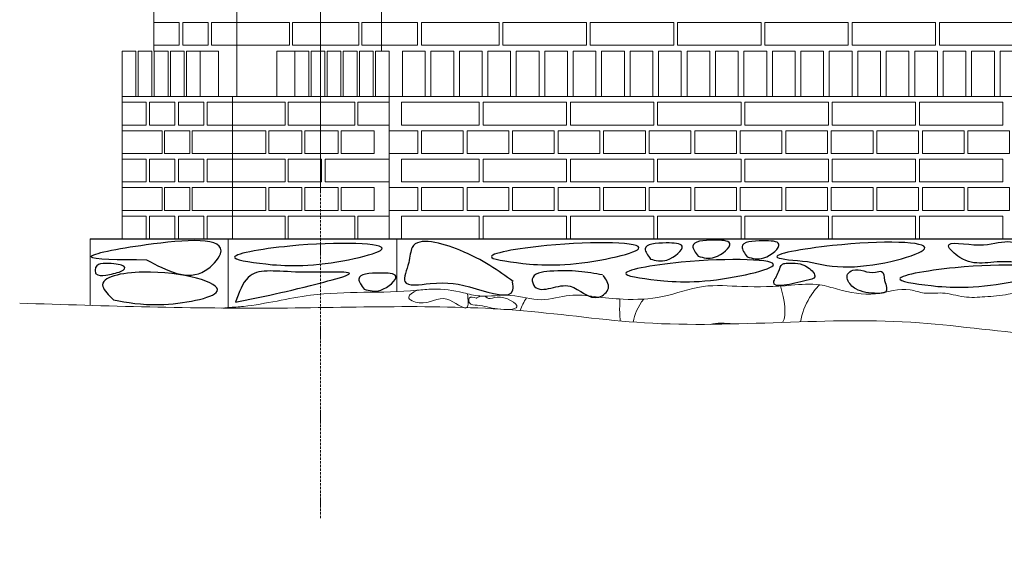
# Model space of a CAD drawing. Header units: millimetres. Extents: x -37887 to 94344, y -69777 to 116976.
# Tile 82 of 205: x 34193 to 36788, y -867 to 537. Entities that reach past the tile are written whole.
import ezdxf

# ---------------------------------------------------------------- set-up
doc = ezdxf.new("R2010")
doc.units = ezdxf.units.MM
doc.linetypes.add('Linia siatki', pattern=[19.05, 12.7, -3.175, 0, -3.175])
for name, color, linetype, lineweight in [('01_inwentaryzacja', 8, 'Continuous', 9), ('02_odbudowa', 7, 'Continuous', 30), ('S-GRID', 1, 'Continuous', 9)]:
    doc.layers.add(name, color=color, linetype=linetype, lineweight=lineweight)

msp = doc.modelspace()

# ---------------------------------------------------------------- linework, layer by layer
at = {"layer": '01_inwentaryzacja'}
for p, q in [((35147.2, 454.4), (35147.2, 4784.4)), ((34765.6, 334.4), (34765.6, 3004.4)), ((34547.2, 1821.9), (34547.2, 454.4)), ((34669.4, 454.4), (34717.1, 454.4)), ((34717.1, 454.4), (34717.1, 334.4)), ((34918.7, 454.4), (34871, 454.4)), ((34871, 454.4), (34871, 334.4)), ((35167.4, 454.4), (35167.4, -40.6)), ((34463.1, 334.4), (40051.2, 334.4)), ((34463.1, 334.4), (34463.1, -40.6)), ((34754.3, 334.4), (34754.3, -40.6)), ((34379, -40.6), (40135.3, -40.6)), ((34379, -40.6), (34379, -215.9)), ((34743, -40.6), (34743, -221.8)), ((35187.7, -40.6), (35187.7, -179.7))]:
    msp.add_line(p, q, dxfattribs=at)
for points in [[(34547.2, 529.4), (34613.9, 529.4), (34613.9, 469.4), (34547.2, 469.4), (34547.2, 529.4)], [(34623, 529.4), (34689.8, 529.4), (34689.8, 469.4), (34623, 469.4), (34623, 529.4)], [(34698.9, 529.4), (34765.6, 529.4), (34765.6, 469.4), (34698.9, 469.4), (34698.9, 529.4)], [(34765.6, 469.4), (34765.6, 529.4), (34904.7, 529.4), (34904.7, 469.4), (34765.6, 469.4)], [(34912.7, 469.4), (34912.7, 529.4), (35087.5, 529.4), (35087.5, 469.4), (34912.7, 469.4)], [(35095.5, 469.4), (35095.5, 529.4), (35147.2, 529.4), (35147.2, 469.4), (35095.5, 469.4)], [(35242.2, 529.4), (35242.2, 469.4), (35147.2, 469.4), (35147.2, 529.4), (35242.2, 529.4)], [(35457.2, 529.4), (35457.2, 469.4), (35252.2, 469.4), (35252.2, 529.4), (35457.2, 529.4)], [(35687.2, 529.4), (35687.2, 469.4), (35467.2, 469.4), (35467.2, 529.4), (35687.2, 529.4)], [(35917.2, 529.4), (35917.2, 469.4), (35697.2, 469.4), (35697.2, 529.4), (35917.2, 529.4)], [(36147.2, 529.4), (36147.2, 469.4), (35927.2, 469.4), (35927.2, 529.4), (36147.2, 529.4)], [(36377.2, 529.4), (36377.2, 469.4), (36157.2, 469.4), (36157.2, 529.4), (36377.2, 529.4)], [(36607.2, 529.4), (36607.2, 469.4), (36387.2, 469.4), (36387.2, 529.4), (36607.2, 529.4)], [(36837.2, 529.4), (36837.2, 469.4), (36617.2, 469.4), (36617.2, 529.4), (36837.2, 529.4)], [(34499.5, 334.4), (34499.5, 454.4), (34463.1, 454.4), (34463.1, 334.4), (34499.5, 334.4)], [(34542, 334.4), (34542, 454.4), (34505.6, 454.4), (34505.6, 334.4), (34542, 334.4)], [(34584.4, 334.4), (34584.4, 454.4), (34548, 454.4), (34548, 334.4), (34584.4, 334.4)], [(34626.9, 334.4), (34626.9, 454.4), (34590.5, 454.4), (34590.5, 334.4), (34626.9, 334.4)], [(34669.4, 334.4), (34669.4, 454.4), (34633, 454.4), (34633, 334.4), (34669.4, 334.4)], [(34918.7, 334.4), (34918.7, 454.4), (34955.1, 454.4), (34955.1, 334.4), (34918.7, 334.4)], [(34961.2, 334.4), (34961.2, 454.4), (34997.6, 454.4), (34997.6, 334.4), (34961.2, 334.4)], [(35003.6, 334.4), (35003.6, 454.4), (35040, 454.4), (35040, 334.4), (35003.6, 334.4)], [(35046.1, 334.4), (35046.1, 454.4), (35082.5, 454.4), (35082.5, 334.4), (35046.1, 334.4)], [(35088.6, 334.4), (35088.6, 454.4), (35125, 454.4), (35125, 334.4), (35088.6, 334.4)], [(35131, 334.4), (35131, 454.4), (35167.4, 454.4), (35167.4, 334.4), (35131, 334.4)], [(35202.2, 334.4), (35202.2, 454.4), (35262.2, 454.4), (35262.2, 334.4), (35202.2, 334.4)], [(35277.2, 334.4), (35277.2, 454.4), (35337.2, 454.4), (35337.2, 334.4), (35277.2, 334.4)], [(35352.2, 334.4), (35352.2, 454.4), (35412.2, 454.4), (35412.2, 334.4), (35352.2, 334.4)], [(35427.2, 334.4), (35427.2, 454.4), (35487.2, 454.4), (35487.2, 334.4), (35427.2, 334.4)], [(35502.2, 334.4), (35502.2, 454.4), (35562.2, 454.4), (35562.2, 334.4), (35502.2, 334.4)], [(35577.2, 334.4), (35577.2, 454.4), (35637.2, 454.4), (35637.2, 334.4), (35577.2, 334.4)], [(35652.2, 334.4), (35652.2, 454.4), (35712.2, 454.4), (35712.2, 334.4), (35652.2, 334.4)], [(35727.2, 334.4), (35727.2, 454.4), (35787.2, 454.4), (35787.2, 334.4), (35727.2, 334.4)], [(35802.2, 334.4), (35802.2, 454.4), (35862.2, 454.4), (35862.2, 334.4), (35802.2, 334.4)], [(35877.2, 334.4), (35877.2, 454.4), (35937.2, 454.4), (35937.2, 334.4), (35877.2, 334.4)], [(35952.2, 334.4), (35952.2, 454.4), (36012.2, 454.4), (36012.2, 334.4), (35952.2, 334.4)], [(36027.2, 334.4), (36027.2, 454.4), (36087.2, 454.4), (36087.2, 334.4), (36027.2, 334.4)], [(36102.2, 334.4), (36102.2, 454.4), (36162.2, 454.4), (36162.2, 334.4), (36102.2, 334.4)], [(36177.2, 334.4), (36177.2, 454.4), (36237.2, 454.4), (36237.2, 334.4), (36177.2, 334.4)], [(36252.2, 334.4), (36252.2, 454.4), (36312.2, 454.4), (36312.2, 334.4), (36252.2, 334.4)], [(36327.2, 334.4), (36327.2, 454.4), (36387.2, 454.4), (36387.2, 334.4), (36327.2, 334.4)], [(36402.2, 334.4), (36402.2, 454.4), (36462.2, 454.4), (36462.2, 334.4), (36402.2, 334.4)], [(36477.2, 334.4), (36477.2, 454.4), (36537.2, 454.4), (36537.2, 334.4), (36477.2, 334.4)], [(36552.2, 334.4), (36552.2, 454.4), (36612.2, 454.4), (36612.2, 334.4), (36552.2, 334.4)], [(36627.2, 334.4), (36627.2, 454.4), (36687.2, 454.4), (36687.2, 334.4), (36627.2, 334.4)], [(36702.2, 334.4), (36702.2, 454.4), (36762.2, 454.4), (36762.2, 334.4), (36702.2, 334.4)], [(36777.2, 334.4), (36777.2, 454.4), (36837.2, 454.4), (36837.2, 334.4), (36777.2, 334.4)], [(34463.1, 319.4), (34526.8, 319.4), (34526.8, 259.4), (34463.1, 259.4), (34463.1, 319.4)], [(34535.9, 319.4), (34602.6, 319.4), (34602.6, 259.4), (34535.9, 259.4), (34535.9, 319.4)], [(34611.7, 319.4), (34678.5, 319.4), (34678.5, 259.4), (34611.7, 259.4), (34611.7, 319.4)], [(34687.6, 319.4), (34754.3, 319.4), (34754.3, 259.4), (34687.6, 259.4), (34687.6, 319.4)], [(34754.3, 259.4), (34754.3, 319.4), (34893.4, 319.4), (34893.4, 259.4), (34754.3, 259.4)], [(34901.4, 259.4), (34901.4, 319.4), (35076.3, 319.4), (35076.3, 259.4), (34901.4, 259.4)], [(35084.2, 259.4), (35084.2, 319.4), (35167.4, 319.4), (35167.4, 259.4), (35084.2, 259.4)], [(35404.7, 319.4), (35404.7, 259.4), (35199.7, 259.4), (35199.7, 319.4), (35404.7, 319.4)], [(35634.7, 319.4), (35634.7, 259.4), (35414.7, 259.4), (35414.7, 319.4), (35634.7, 319.4)], [(35864.7, 319.4), (35864.7, 259.4), (35644.7, 259.4), (35644.7, 319.4), (35864.7, 319.4)], [(36094.7, 319.4), (36094.7, 259.4), (35874.7, 259.4), (35874.7, 319.4), (36094.7, 319.4)], [(36324.7, 319.4), (36324.7, 259.4), (36104.7, 259.4), (36104.7, 319.4), (36324.7, 319.4)], [(36554.7, 319.4), (36554.7, 259.4), (36334.7, 259.4), (36334.7, 319.4), (36554.7, 319.4)], [(36784.7, 319.4), (36784.7, 259.4), (36564.7, 259.4), (36564.7, 319.4), (36784.7, 319.4)], [(34463.1, 184.4), (34463.1, 244.4), (34569.3, 244.4), (34569.3, 184.4), (34463.1, 184.4)], [(34575.3, 244.4), (34642.1, 244.4), (34642.1, 184.4), (34575.3, 184.4), (34575.3, 244.4)], [(34648.1, 184.4), (34648.1, 244.4), (34754.3, 244.4), (34754.3, 184.4), (34648.1, 184.4)], [(34841.8, 184.4), (34754.3, 184.4), (34754.3, 244.4), (34841.8, 244.4), (34841.8, 184.4)], [(34937.1, 184.4), (34849.7, 184.4), (34849.7, 244.4), (34937.1, 244.4), (34937.1, 184.4)], [(35032.5, 184.4), (34945.1, 184.4), (34945.1, 244.4), (35032.5, 244.4), (35032.5, 184.4)], [(35127.9, 184.4), (35040.5, 184.4), (35040.5, 244.4), (35127.9, 244.4), (35127.9, 184.4)], [(35242.4, 244.4), (35242.4, 184.4), (35167.4, 184.4), (35167.4, 244.4), (35242.4, 244.4)], [(35362.4, 244.4), (35362.4, 184.4), (35252.4, 184.4), (35252.4, 244.4), (35362.4, 244.4)], [(35482.4, 244.4), (35482.4, 184.4), (35372.4, 184.4), (35372.4, 244.4), (35482.4, 244.4)], [(35602.4, 244.4), (35602.4, 184.4), (35492.4, 184.4), (35492.4, 244.4), (35602.4, 244.4)], [(35722.4, 244.4), (35722.4, 184.4), (35612.4, 184.4), (35612.4, 244.4), (35722.4, 244.4)], [(35842.4, 244.4), (35842.4, 184.4), (35732.4, 184.4), (35732.4, 244.4), (35842.4, 244.4)], [(35962.4, 244.4), (35962.4, 184.4), (35852.4, 184.4), (35852.4, 244.4), (35962.4, 244.4)], [(36082.4, 244.4), (36082.4, 184.4), (35972.4, 184.4), (35972.4, 244.4), (36082.4, 244.4)], [(36202.4, 244.4), (36202.4, 184.4), (36092.4, 184.4), (36092.4, 244.4), (36202.4, 244.4)], [(36322.4, 244.4), (36322.4, 184.4), (36212.4, 184.4), (36212.4, 244.4), (36322.4, 244.4)], [(36442.4, 244.4), (36442.4, 184.4), (36332.4, 184.4), (36332.4, 244.4), (36442.4, 244.4)], [(36562.4, 244.4), (36562.4, 184.4), (36452.4, 184.4), (36452.4, 244.4), (36562.4, 244.4)], [(36682.4, 244.4), (36682.4, 184.4), (36572.4, 184.4), (36572.4, 244.4), (36682.4, 244.4)], [(36802.4, 244.4), (36802.4, 184.4), (36692.4, 184.4), (36692.4, 244.4), (36802.4, 244.4)], [(34463.1, 169.4), (34526.8, 169.4), (34526.8, 109.4), (34463.1, 109.4), (34463.1, 169.4)], [(34535.9, 169.4), (34602.6, 169.4), (34602.6, 109.4), (34535.9, 109.4), (34535.9, 169.4)], [(34611.7, 169.4), (34678.5, 169.4), (34678.5, 109.4), (34611.7, 109.4), (34611.7, 169.4)], [(34687.6, 169.4), (34754.3, 169.4), (34754.3, 109.4), (34687.6, 109.4), (34687.6, 169.4)], [(34754.3, 109.4), (34754.3, 169.4), (34893.4, 169.4), (34893.4, 109.4), (34754.3, 109.4)], [(34988.8, 109.4), (34901.4, 109.4), (34901.4, 169.4), (34988.8, 169.4), (34988.8, 109.4)], [(34998.8, 109.4), (34998.8, 169.4), (35167.4, 169.4), (35167.4, 109.4), (34998.8, 109.4)], [(35404.7, 169.4), (35404.7, 109.4), (35199.7, 109.4), (35199.7, 169.4), (35404.7, 169.4)], [(35634.7, 169.4), (35634.7, 109.4), (35414.7, 109.4), (35414.7, 169.4), (35634.7, 169.4)], [(35864.7, 169.4), (35864.7, 109.4), (35644.7, 109.4), (35644.7, 169.4), (35864.7, 169.4)], [(36094.7, 169.4), (36094.7, 109.4), (35874.7, 109.4), (35874.7, 169.4), (36094.7, 169.4)], [(36324.7, 169.4), (36324.7, 109.4), (36104.7, 109.4), (36104.7, 169.4), (36324.7, 169.4)], [(36554.7, 169.4), (36554.7, 109.4), (36334.7, 109.4), (36334.7, 169.4), (36554.7, 169.4)], [(36784.7, 169.4), (36784.7, 109.4), (36564.7, 109.4), (36564.7, 169.4), (36784.7, 169.4)], [(34463.1, 34.4), (34463.1, 94.4), (34569.3, 94.4), (34569.3, 34.4), (34463.1, 34.4)], [(34575.3, 94.4), (34642.1, 94.4), (34642.1, 34.4), (34575.3, 34.4), (34575.3, 94.4)], [(34648.1, 34.4), (34648.1, 94.4), (34754.3, 94.4), (34754.3, 34.4), (34648.1, 34.4)], [(34841.8, 34.4), (34754.3, 34.4), (34754.3, 94.4), (34841.8, 94.4), (34841.8, 34.4)], [(34937.1, 34.4), (34849.7, 34.4), (34849.7, 94.4), (34937.1, 94.4), (34937.1, 34.4)], [(35032.5, 34.4), (34945.1, 34.4), (34945.1, 94.4), (35032.5, 94.4), (35032.5, 34.4)], [(35127.9, 34.4), (35040.5, 34.4), (35040.5, 94.4), (35127.9, 94.4), (35127.9, 34.4)], [(35242.4, 94.4), (35242.4, 34.4), (35167.4, 34.4), (35167.4, 94.4), (35242.4, 94.4)], [(35362.4, 94.4), (35362.4, 34.4), (35252.4, 34.4), (35252.4, 94.4), (35362.4, 94.4)], [(35482.4, 94.4), (35482.4, 34.4), (35372.4, 34.4), (35372.4, 94.4), (35482.4, 94.4)], [(35602.4, 94.4), (35602.4, 34.4), (35492.4, 34.4), (35492.4, 94.4), (35602.4, 94.4)], [(35722.4, 94.4), (35722.4, 34.4), (35612.4, 34.4), (35612.4, 94.4), (35722.4, 94.4)], [(35842.4, 94.4), (35842.4, 34.4), (35732.4, 34.4), (35732.4, 94.4), (35842.4, 94.4)], [(35962.4, 94.4), (35962.4, 34.4), (35852.4, 34.4), (35852.4, 94.4), (35962.4, 94.4)], [(36082.4, 94.4), (36082.4, 34.4), (35972.4, 34.4), (35972.4, 94.4), (36082.4, 94.4)], [(36202.4, 94.4), (36202.4, 34.4), (36092.4, 34.4), (36092.4, 94.4), (36202.4, 94.4)], [(36322.4, 94.4), (36322.4, 34.4), (36212.4, 34.4), (36212.4, 94.4), (36322.4, 94.4)], [(36442.4, 94.4), (36442.4, 34.4), (36332.4, 34.4), (36332.4, 94.4), (36442.4, 94.4)], [(36562.4, 94.4), (36562.4, 34.4), (36452.4, 34.4), (36452.4, 94.4), (36562.4, 94.4)], [(36682.4, 94.4), (36682.4, 34.4), (36572.4, 34.4), (36572.4, 94.4), (36682.4, 94.4)], [(36802.4, 94.4), (36802.4, 34.4), (36692.4, 34.4), (36692.4, 94.4), (36802.4, 94.4)], [(34463.1, 19.4), (34526.8, 19.4), (34526.8, -40.6), (34463.1, -40.6), (34463.1, 19.4)], [(34535.9, 19.4), (34602.6, 19.4), (34602.6, -40.6), (34535.9, -40.6), (34535.9, 19.4)], [(34611.7, 19.4), (34678.5, 19.4), (34678.5, -40.6), (34611.7, -40.6), (34611.7, 19.4)], [(34687.6, 19.4), (34754.3, 19.4), (34754.3, -40.6), (34687.6, -40.6), (34687.6, 19.4)], [(34754.3, -40.6), (34754.3, 19.4), (34893.4, 19.4), (34893.4, -40.6), (34754.3, -40.6)], [(34901.4, -40.6), (34901.4, 19.4), (35076.3, 19.4), (35076.3, -40.6), (34901.4, -40.6)], [(35084.2, -40.6), (35084.2, 19.4), (35167.4, 19.4), (35167.4, -40.6), (35084.2, -40.6)], [(35404.7, 19.4), (35404.7, -40.6), (35199.7, -40.6), (35199.7, 19.4), (35404.7, 19.4)], [(35634.7, 19.4), (35634.7, -40.6), (35414.7, -40.6), (35414.7, 19.4), (35634.7, 19.4)], [(35864.7, 19.4), (35864.7, -40.6), (35644.7, -40.6), (35644.7, 19.4), (35864.7, 19.4)], [(36094.7, 19.4), (36094.7, -40.6), (35874.7, -40.6), (35874.7, 19.4), (36094.7, 19.4)], [(36324.7, 19.4), (36324.7, -40.6), (36104.7, -40.6), (36104.7, 19.4), (36324.7, 19.4)], [(36554.7, 19.4), (36554.7, -40.6), (36334.7, -40.6), (36334.7, 19.4), (36554.7, 19.4)], [(36784.7, 19.4), (36784.7, -40.6), (36564.7, -40.6), (36564.7, 19.4), (36784.7, 19.4)]]:
    msp.add_lwpolyline(points, dxfattribs=at)
for points, knots in [([(40135.3, -527.4), (40122, -535.3), (40095.9, -550.7), (40050.5, -541.6), (40013.2, -536.1), (39967, -521.5), (39978.3, -460.2), (39898, -449.3), (39938.8, -378.6), (39884.6, -359.1), (39871.1, -321.5), (39822.6, -308), (39771.4, -329), (39716.7, -331.5), (39675, -319.5), (39639.5, -317), (39626.4, -272.4), (39576.8, -273.5), (39532.9, -285.5), (39475.8, -281.6), (39456.6, -321.6), (39423.7, -362.1), (39406.8, -304.3), (39353, -322.1), (39309.2, -305.4), (39271, -279.8), (39231.3, -249.3), (39225.5, -170.8), (39141.1, -181.7), (39104.9, -215.3), (39073, -240.9), (39069.5, -273.7), (39056.9, -313.3), (39011.8, -311.7), (38979.2, -305), (38963, -287.2), (38937.8, -291), (38911.4, -289.8), (38875.2, -288.2), (38854.9, -235.6), (38786.6, -244), (38742.8, -204.6), (38702.4, -182.8), (38662.3, -200.3), (38631.1, -179.3), (38582.1, -174.1), (38581.1, -217.7), (38543.6, -233.5), (38510, -193.3), (38487.6, -241.3), (38443, -257), (38412.5, -218.3), (38386.5, -186.6), (38341.7, -171.1), (38298.4, -177.8), (38251.7, -161.7), (38207, -192.4), (38151.3, -185), (38081.6, -185.6), (38017.3, -154.8), (37838.6, -160.4), (37674.5, -122.5), (37537.7, -184.4), (37510.1, -174.9), (37491.1, -206.2), (37458, -172.9), (37437, -204.4), (37402.6, -232.4), (37335.3, -219.4), (37263.6, -227.7), (37179.7, -199.7), (37088, -183.6), (37002.7, -199.5), (36948.6, -190.5), (36912.9, -211.1), (36871.4, -164.8), (36804.6, -189.3), (36740, -193.2), (36681, -197.1), (36629.1, -179), (36580.4, -187.8), (36523.2, -165.5), (36446.1, -194.4), (36365.5, -179.5), (36293.9, -156.3), (36208.1, -165.5), (36106.5, -169), (35990.7, -158), (35890.8, -198.7), (35793.1, -202), (35712.3, -193.6), (35639.7, -184.1), (35566.7, -210.7), (35488.1, -181.5), (35418.2, -196.9), (35350.9, -179.3), (35295.3, -169.9), (35161.3, -186.2), (34992.5, -172.4), (34836.6, -213.9), (34771.5, -219.8), (34726.4, -223)], [0, 0, 0, 0, 44.93307, 87.839686, 131.402239, 164.508318, 214.421684, 269.68735, 327.238824, 365.775065, 411.256725, 437.270124, 505.705658, 573.187096, 595.13834, 638.852534, 663.949093, 717.51757, 755.928745, 810.845351, 864.533734, 888.982651, 930.907567, 968.787557, 1033.437121, 1066.743482, 1107.461358, 1180.80221, 1251.109717, 1298.430221, 1336.437666, 1365.235716, 1395.744732, 1449.095915, 1473.940504, 1497.158204, 1513.694107, 1545.732295, 1580.823156, 1608.917689, 1694.949928, 1740.431298, 1786.579885, 1821.726528, 1856.830675, 1898.285233, 1933.088599, 1959.852008, 1999.884591, 2040.886096, 2075.990243, 2125.397966, 2167.552352, 2201.096994, 2260.835747, 2297.623314, 2340.086475, 2409.753447, 2459.569392, 2548.787682, 2615.115661, 2991.608992, 3030.721123, 3042.471646, 3072.970264, 3106.078207, 3134.365079, 3163.940523, 3240.455302, 3318.577464, 3382.290043, 3501.794694, 3593.601864, 3640.300474, 3661.38112, 3706.095191, 3787.833657, 3849.861842, 3904.864522, 3962.40781, 4010.743553, 4048.345018, 4140.558927, 4241.240557, 4289.342952, 4364.664783, 4495.101237, 4597.07565, 4707.351271, 4811.212369, 4886.735507, 4952.01784, 5028.147797, 5109.236916, 5191.167906, 5235.427207, 5316.292659, 5358.218623, 5639.280451, 5818.242732, 5836.160646, 5836.160646, 5836.160646, 5836.160646]), ([(36301.3, -161.6), (36291.6, -171.6), (36269.7, -199.3), (36255.1, -237.4), (36251.4, -259.3)], [113.912612, 113.912612, 113.912612, 113.912612, 155.033847, 216.223532, 216.223532, 216.223532, 216.223532]), ([(35776.3, -257), (35775.5, -250), (35774, -230.8), (35774.9, -210.8), (35775.2, -199.1)], [546.052324, 546.052324, 546.052324, 546.052324, 564.29974, 594.465072, 594.465072, 594.465072, 594.465072]), ([(34193.4, -210.2), (34421.9, -217.5), (34864.2, -231.5), (35415.1, -207.5), (35973.3, -291.3), (36434.9, -229.4), (36911.3, -309.6), (37222.6, -277.6), (37777.6, -363.2), (38532.2, -399.2), (39341.2, -484.6), (39934.7, -724.8), (40374.4, -795), (40698.3, -846.1), (40829.2, -866.7)], [0, 0, 0, 0, 685.899836, 1327.954719, 1648.091235, 2372.964613, 2703.724155, 3088.943477, 3301.646628, 4383.612014, 5363.619708, 5711.415882, 6295.774131, 6693.030723, 6693.030723, 6693.030723, 6693.030723])]:
    msp.add_open_spline(points, degree=3, knots=knots, dxfattribs=at)
for points in [[(35373.5, -185.4), (35372.3, -221.7), (35319.2, -199.4), (35246.4, -209.1), (35218.7, -193.9), (35239.4, -176.3), (35240.2, -175.9)], [(35397.4, -196.6), (35378.1, -196.6), (35378.9, -209.5), (35399.4, -215.7), (35453, -225.4), (35503.9, -219.8), (35451.5, -194.2), (35429.1, -197.5), (35411.8, -191.6), (35397.4, -196.6), (35398, -196.4)]]:
    msp.add_spline(points, degree=3, dxfattribs=at)
for points in [[(36204.2, -260.9), (36216.2, -241.6), (36208.6, -200.5), (36198.5, -164.8)], [(35529.5, -196.4), (35522.2, -206.6), (35516.2, -217.9), (35512.2, -229.6)], [(35838.1, -199.3), (35822.7, -219.9), (35812.4, -240.1), (35810.7, -259.9)], [(36013.2, -265.9), (36031.4, -261.8), (36052.3, -262.5), (36073.6, -264.9)]]:
    msp.add_open_spline(points, degree=3, dxfattribs=at)
at = {"layer": '02_odbudowa'}
msp.add_lwpolyline([(34379, -40.6), (40135.3, -40.6)], dxfattribs=at)
for points in [[(34527.8, -95.6), (34381.7, -87.9), (34526.8, -56.6), (34722.3, -80.3), (34682.3, -124.4), (34527.8, -95.6)], [(34859.7, -108.7), (34760.4, -91), (34905.5, -59.8), (35147.5, -68.2), (34953, -110), (34859.7, -108.7)], [(35494.2, -153.4), (35353.5, -70.8), (35228.1, -63.1), (35218.7, -103.1), (35208.5, -153.4), (35275, -158.5), (35396.1, -172.2), (35493.4, -174.7), (35492.5, -154.3)], [(35536.8, -107.2), (35437.5, -89.5), (35582.6, -58.2), (35824.6, -66.6), (35630.1, -108.4), (35536.8, -107.2)], [(35855.6, -93.8), (35841.9, -67), (35897.4, -51.4), (35939.3, -59.8), (35899.4, -96.4), (35855.6, -93.8)], [(35981.3, -86.5), (35967.5, -59.7), (36023.1, -44), (36064.9, -52.5), (36025, -89.1), (35981.3, -86.5)], [(36110.8, -88.2), (36097.1, -61.4), (36152.6, -45.7), (36194.4, -54.2), (36154.6, -90.8), (36110.8, -88.2)], [(36269.3, -100.1), (36190.7, -89.7), (36335.8, -58.4), (36577.8, -66.8), (36378.9, -114.7), (36269.3, -100.1)], [(36853.6, -61.8), (36798, -48), (36721.9, -56.6), (36641.2, -59.2), (36671.6, -89.6), (36796.1, -100.9), (36856.3, -93.6), (36853.6, -61.8)], [(35891.2, -151.4), (35791.9, -133.7), (35937, -102.4), (36179.1, -110.9), (35984.5, -152.7), (35891.2, -151.4)], [(36217.6, -104.8), (36204.1, -107), (36193.5, -127.3), (36180.8, -155.1), (36266.4, -150.6), (36289, -140.8), (36270.9, -116), (36217.6, -104.8)], [(34440.8, -201.5), (34412.6, -166), (34519.4, -128.5), (34713.6, -178.9), (34561.6, -213.8), (34440.8, -201.5)], [(34761.9, -207.5), (34795.6, -142.5), (34920, -128), (35061.3, -133.8), (34995.2, -154.5), (34761.9, -207.5)], [(35729.6, -135.5), (35590.6, -126.2), (35544.5, -146.6), (35550.5, -166.2), (35593.1, -170.5), (35644.3, -165.4), (35720.1, -194.2), (35745, -170.5), (35731.3, -137.2)], [(36473, -150.6), (36464.7, -126.5), (36449, -128.8), (36388.9, -123.5), (36375.3, -134.1), (36383.6, -161.8), (36397.1, -172.3), (36454.5, -184.4), (36475.1, -180.8), (36473, -150.6)], [(36613.1, -165.8), (36513.8, -148.1), (36658.9, -116.8), (36901, -125.2), (36706.4, -167.1), (36613.1, -165.8)], [(35101.1, -173.2), (35087.3, -146.5), (35142.9, -130.8), (35184.7, -139.3), (35144.8, -175.8), (35101.1, -173.2)]]:
    msp.add_spline(points, degree=3, dxfattribs=at)
msp.add_open_spline([(34393.6, -131.5), (34386.9, -105.1), (34430.7, -104.1), (34478.4, -111.2), (34465.2, -127.4), (34416.6, -137.9), (34400.7, -138.5), (34393.6, -131.5)], degree=3, dxfattribs=at)
at = {"layer": 'S-GRID', "linetype": 'Linia siatki', "ltscale": 0.5}
for p in [(34986.2, -777.1), (34986.2, 84)]:
    msp.add_line(p, (34987.5, 9277.2), dxfattribs=at)

doc.saveas('drawing.dxf')
